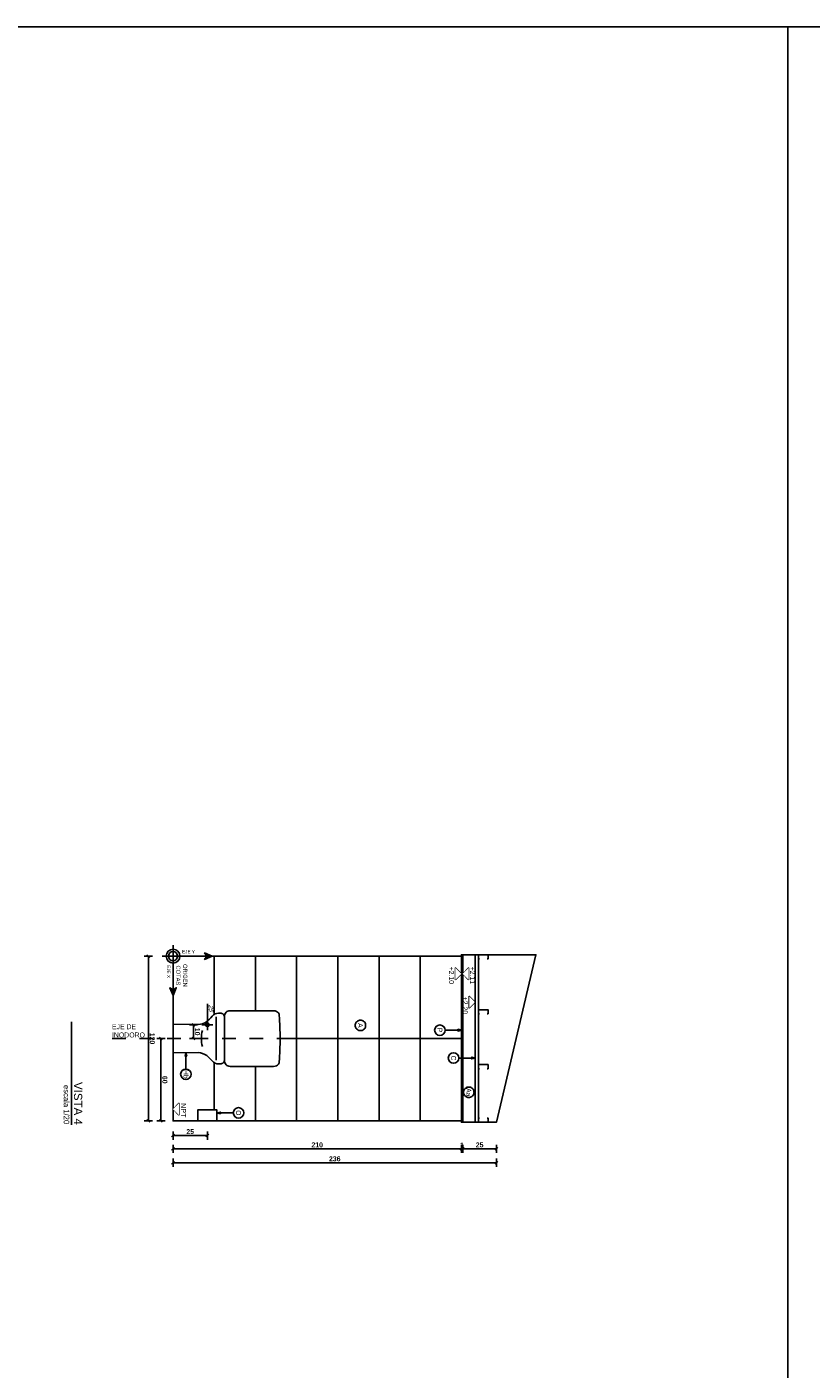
# Model space of a CAD drawing. Extents: x 1 to 126, y -14 to 17.
# Tile 90 of 132: x 60.73 to 66.44, y -1.83 to 7.94. Entities that reach past the tile are written whole.
import ezdxf
from ezdxf.enums import TextEntityAlignment as Align

# ---------------------------------------------------------------- set-up
doc = ezdxf.new("R2010")
doc.units = 0
doc.set_wipeout_variables(frame=1)
doc.header["$PDMODE"] = 3
doc.linetypes.add('DASHDOT', pattern=[1, 0.5, -0.25, 0, -0.25])
for name, color, linetype in [('00 AC - YESO', 2, 'Continuous'), ('A-ALBA-0', 9, 'Continuous'), ('A-ALBA-1', 1, 'Continuous'), ('A-ALBA-2', 2, 'Continuous'), ('A-ALBA-3', 3, 'Continuous'), ('A-ANNO-SIMB @ 20', 2, 'Continuous'), ('A-ANNO-SIMB-AXIS @ 20', 1, 'Continuous'), ('A-ANNO-TEXT @ 20', 2, 'Continuous'), ('A-ANOT-COTA-ACUM', 1, 'Continuous'), ('A-ANOT-COTA-PARC', 1, 'Continuous'), ('A-ANOT-NIVL', 2, 'Continuous'), ('A-ANOT-NIVL @ 20', 2, 'Continuous'), ('A-ANOT-TTEC', 2, 'Continuous'), ('A-EQPM-FIJO', 1, 'Continuous')]:
    doc.layers.add(name, color=color, linetype=linetype)
doc.layers.add('A-ALBA-4', color=2, linetype='Continuous', lineweight=25)
doc.styles.add('BIS estudio', font='swissl.ttf')
doc.styles.add('BIS-ANOT', font='swiss.ttf')
doc.styles.add('BIS-COTA', font='swissb.ttf')
doc.styles.add('BIS-COTA-ACUM', font='swissi.ttf', dxfattribs={"oblique": 20})
doc.styles.add('BIS-TXT', font='swiss.ttf')
doc.styles.add('E5-10', font='micross.ttf', dxfattribs={"height": 0.015})
doc.styles.add('E5-100', font='micross.ttf')
doc.dimstyles.new('BIS-COTA-ACUM', dxfattribs={"dimscale": 0.9, "dimtxt": 0.0016, "dimasz": 0.001, "dimexe": 0.0035, "dimexo": 0, "dimgap": 0.0005, "dimtad": 1, "dimdec": 1, "dimlfac": 100, "dimrnd": 1, "dimzin": 9, "dimdsep": 46, "dimtxsty": 'BIS-COTA-ACUM', "dimblk1": 'MARK1', "dimblk2": 'MARK2', "dimsah": 1, "dimcen": 0, "dimclrd": 1, "dimclre": 256, "dimclrt": 256, "dimaunit": 1, "dimadec": 0, "dimazin": 0, "dimtfac": 1, "dimtdec": 1, "dimtix": 1, "dimtmove": 2, "dimatfit": 3, "dimldrblk": 'MARK1', "dimfxl": 1, "dimtolj": 1, "dimarcsym": 1})
doc.dimstyles.new('BIS-COTA-PARC', dxfattribs={"dimscale": 0, "dimtxt": 0.0018, "dimasz": 0.001, "dimexe": 0.0015, "dimexo": 0, "dimgap": 0.0005, "dimtad": 1, "dimdec": 0, "dimlfac": 100, "dimzin": 9, "dimdsep": 46, "dimtxsty": 'BIS-COTA', "dimblk": 'OBLIQUE', "dimcen": 2.5, "dimclrd": 256, "dimclre": 251, "dimclrt": 2, "dimadec": 1, "dimazin": 2, "dimtfac": 1, "dimtdec": 0, "dimtix": 1, "dimtmove": 2, "dimatfit": 3, "dimldrblk": 'DOT', "dimfxl": 0.0015, "dimfxlon": 1, "dimtolj": 1, "dimtzin": 0, "dimarcsym": 0})

# ---------------------------------------------------------------- blocks, each defined once
blk = doc.blocks.new('INODORO FRENTE ADR')
blk.add_wipeout([(0.1083, 0.3749), (0.111, 0.3745), (0.1137, 0.3739), (0.1164, 0.373), (0.1189, 0.3719), (0.1213, 0.3705), (0.1236, 0.3689), (0.1257, 0.3672), (0.1277, 0.3652), (0.1295, 0.3631), (0.131, 0.3608), (0.1324, 0.3584), (0.1335, 0.3558), (0.1344, 0.3532), (0.135, 0.3505), (0.1354, 0.3478), (0.1355, 0.345), (0.1355, 0.3321), (0.1354, 0.3276), (0.1348, 0.3231), (0.134, 0.3187), (0.1328, 0.3144), (0.1313, 0.3101), (0.1295, 0.306), (0.1274, 0.302), (0.125, 0.2982), (0.1223, 0.2946), (0.1194, 0.2912), (0.1162, 0.288), (0.1127, 0.2851), (0.1066, 0.2801), (0.1008, 0.2749), (0.0951, 0.2694), (0.0897, 0.2637), (0.0846, 0.2577), (0.0797, 0.2515), (0.075, 0.2452), (0.0713, 0.2403), (0.068, 0.2351), (0.0649, 0.2298), (0.0621, 0.2243), (0.0598, 0.2186), (0.0577, 0.2128), (0.056, 0.2069), (0.0547, 0.2009), (0.0538, 0.1948), (0.0532, 0.1887), (0.053, 0.1826), (0.0545, 0.005), (0.0545, 0.0046), (0.0544, 0.0041), (0.0543, 0.0037), (0.0542, 0.0032), (0.054, 0.0028), (0.0537, 0.0024), (0.0535, 0.002), (0.0532, 0.0016), (0.0529, 0.0013), (0.0525, 0.001), (0.0521, 0.0008), (0.0517, 0.0005), (0.0513, 0.0003), (0.0509, 0.0002), (0.0504, 0.0001), (0.0499, 0), (0.0495, 0), (-0.0495, 0), (-0.1484, 0), (-0.1489, 0), (-0.1494, 0.0001), (-0.1498, 0.0002), (-0.1503, 0.0003), (-0.1507, 0.0005), (-0.1511, 0.0008), (-0.1515, 0.001), (-0.1518, 0.0013), (-0.1521, 0.0016), (-0.1524, 0.002), (-0.1527, 0.0024), (-0.1529, 0.0028), (-0.1531, 0.0032), (-0.1533, 0.0037), (-0.1534, 0.0041), (-0.1534, 0.0046), (-0.1534, 0.005), (-0.152, 0.1826), (-0.1522, 0.1887), (-0.1527, 0.1948), (-0.1537, 0.2009), (-0.155, 0.2069), (-0.1567, 0.2128), (-0.1587, 0.2186), (-0.1611, 0.2243), (-0.1638, 0.2298), (-0.1669, 0.2351), (-0.1703, 0.2403), (-0.174, 0.2452), (-0.1786, 0.2515), (-0.1835, 0.2577), (-0.1887, 0.2637), (-0.1941, 0.2694), (-0.1997, 0.2749), (-0.2056, 0.2801), (-0.2117, 0.2851), (-0.2151, 0.288), (-0.2183, 0.2912), (-0.2213, 0.2946), (-0.224, 0.2982), (-0.2264, 0.302), (-0.2285, 0.306), (-0.2303, 0.3101), (-0.2318, 0.3144), (-0.233, 0.3187), (-0.2338, 0.3231), (-0.2343, 0.3276), (-0.2345, 0.3321), (-0.2345, 0.345), (-0.2344, 0.3478), (-0.234, 0.3505), (-0.2333, 0.3532), (-0.2325, 0.3558), (-0.2313, 0.3584), (-0.23, 0.3608), (-0.2284, 0.3631), (-0.2266, 0.3652), (-0.2247, 0.3672), (-0.2226, 0.3689), (-0.2203, 0.3705), (-0.2179, 0.3719), (-0.2153, 0.373), (-0.2127, 0.3739), (-0.21, 0.3745), (-0.2072, 0.3749), (-0.2045, 0.375), (-0.0495, 0.375), (0.1055, 0.375)])
blk.add_lwpolyline([(-0.207, 0.315), (-0.0495, 0.315), (0.108, 0.315)])
blk.add_lwpolyline([(-0.1072, 0.2138, 0.06194), (-0.0495, 0.2067, 0.06194), (0.0083, 0.2138)], format="xyb")
blk.add_wipeout([(0.1494, 0.7515), (0.1502, 0.7491), (0.1509, 0.7467), (0.1516, 0.7443), (0.1521, 0.7418), (0.1525, 0.7393), (0.1528, 0.7368), (0.153, 0.7343), (0.153, 0.7318), (0.153, 0.72), (0.153, 0.415), (0.1528, 0.4113), (0.1523, 0.4077), (0.1515, 0.4041), (0.1503, 0.4006), (0.1488, 0.3972), (0.147, 0.3939), (0.1449, 0.3909), (0.1426, 0.3881), (0.14, 0.3854), (0.1371, 0.3831), (0.1341, 0.381), (0.1309, 0.3792), (0.1275, 0.3777), (0.124, 0.3765), (0.1204, 0.3757), (0.1167, 0.3752), (0.113, 0.375), (0.1055, 0.375), (-0.0495, 0.375), (-0.2045, 0.375), (-0.212, 0.375), (-0.2157, 0.3752), (-0.2193, 0.3757), (-0.2229, 0.3765), (-0.2264, 0.3777), (-0.2298, 0.3792), (-0.233, 0.381), (-0.2361, 0.3831), (-0.2389, 0.3854), (-0.2415, 0.3881), (-0.2439, 0.3909), (-0.246, 0.3939), (-0.2478, 0.3972), (-0.2493, 0.4006), (-0.2505, 0.4041), (-0.2513, 0.4077), (-0.2518, 0.4113), (-0.252, 0.415), (-0.252, 0.72), (-0.252, 0.7318), (-0.2519, 0.7343), (-0.2517, 0.7368), (-0.2515, 0.7393), (-0.2511, 0.7418), (-0.2505, 0.7443), (-0.2499, 0.7467), (-0.2492, 0.7491), (-0.2483, 0.7515), (-0.2474, 0.7538), (-0.2462, 0.7562), (-0.2448, 0.7585), (-0.2433, 0.7607), (-0.2416, 0.7627), (-0.2397, 0.7647), (-0.2377, 0.7664), (-0.2356, 0.768), (-0.2334, 0.7695), (-0.231, 0.7707), (-0.2285, 0.7718), (-0.226, 0.7727), (-0.2234, 0.7733), (-0.2208, 0.7738), (-0.2181, 0.7741), (-0.162, 0.7768), (-0.1057, 0.7788), (-0.0495, 0.78), (0.0068, 0.7788), (0.063, 0.7768), (0.1192, 0.7741), (0.1218, 0.7738), (0.1245, 0.7733), (0.1271, 0.7727), (0.1296, 0.7718), (0.132, 0.7707), (0.1344, 0.7695), (0.1366, 0.768), (0.1388, 0.7664), (0.1408, 0.7647), (0.1426, 0.7627), (0.1443, 0.7607), (0.1459, 0.7585), (0.1472, 0.7562), (0.1484, 0.7538)])
for points in [[(0.1484, 0.7538, 0.282244), (0.1192, 0.7741, 0.010525), (-0.0495, 0.78, 0.010525), (-0.2181, 0.7741, 0.282244), (-0.2474, 0.7538, 0.103848), (-0.252, 0.7318), (-0.252, 0.72), (-0.252, 0.415, 0.414214), (-0.212, 0.375), (-0.2045, 0.375), (-0.0495, 0.375), (0.1055, 0.375), (0.113, 0.375, 0.414214), (0.153, 0.415), (0.153, 0.72), (0.153, 0.7318, 0.103848)], [(0.1055, 0.375), (-0.0495, 0.375), (-0.2045, 0.375, 0.414214), (-0.2345, 0.345), (-0.2345, 0.3321, 0.229345), (-0.2117, 0.2851, -0.07583), (-0.174, 0.2452, -0.170757), (-0.152, 0.1826), (-0.1534, 0.005, 0.416622), (-0.1484, 0), (-0.0495, 0), (0.0495, 0, 0.416622), (0.0545, 0.005), (0.053, 0.1826, -0.170757), (0.075, 0.2452, -0.07583), (0.1127, 0.2851, 0.229345), (0.1355, 0.3321), (0.1355, 0.345, 0.414214)]]:
    blk.add_lwpolyline(points, format="xyb", close=True)
blk = doc.blocks.new('A-ANNO-DET-EJE')
for points in [[(0, 0.01431), (-0.00116, 0.01151), (0, 0.01228), (0.00116, 0.01151)], [(0.01431, 0), (0.01151, 0.00116), (0.01228, 0), (0.01151, -0.00116)]]:
    blk.add_hatch(color=0).paths.add_polyline_path(points)
at = {"color": 0}
for p, q in [((0, -0.004), (0, 0.01228)), ((-0.004, 0), (0.01228, 0))]:
    blk.add_line(p, q, dxfattribs=at)
for points in [[(0, 0.01431), (-0.00116, 0.01151), (0, 0.01228), (0.00116, 0.01151)], [(0.01431, 0), (0.01151, 0.00116), (0.01228, 0), (0.01151, -0.00116)]]:
    blk.add_lwpolyline(points, close=True, dxfattribs=at)
at = {"color": 0, "ltscale": 1.5}
for radius in [0.0025, 0.0017]:
    blk.add_circle((0, 0), radius, dxfattribs=at)
at = {"color": 0, "insert": (-0.001, 0.0033), "char_height": 0.0012, "width": 0.0117277, "attachment_point": 7, "rotation": 90, "style": 'E5-10'}
blk.add_mtext('{\\fArial|b0|i0|c238|p34;EJE Y}', dxfattribs=at)
at = {"color": 0, "style": 'E5-10'}
for s, insert, char_height, width, attachment_point in [('{\\fArial|b0|i0|c238|p34;ORIGEN\\fArial|b0|i0|c0|p34;\\P\\fArial|b0|i0|c238|p34;COTAS}', (0.00701, 0.00317), 0.0015, 0.0098585, 5), ('{\\fArial|b0|i0|c238|p34;EJE X}', (0.0033, -0.001), 0.0012, 0.0117277, 1)]:
    blk.add_mtext(s, dxfattribs=dict(at, insert=insert, char_height=char_height, width=width, attachment_point=attachment_point))
blk = doc.blocks.new('A-ANNO-NOM-2')
blk.add_wipeout([(0, -0.00191), (0.0003, -0.00189), (0.00059, -0.00182), (0.00087, -0.0017), (0.00112, -0.00155), (0.00135, -0.00135), (0.00155, -0.00112), (0.0017, -0.00087), (0.00182, -0.00059), (0.00189, -0.0003), (0.00191, 0), (0.00189, 0.0003), (0.00182, 0.00059), (0.0017, 0.00087), (0.00155, 0.00112), (0.00135, 0.00135), (0.00112, 0.00155), (0.00087, 0.0017), (0.00059, 0.00182), (0.0003, 0.00189), (0, 0.00191), (-0.0003, 0.00189), (-0.00059, 0.00182), (-0.00087, 0.0017), (-0.00112, 0.00155), (-0.00135, 0.00135), (-0.00155, 0.00112), (-0.0017, 0.00087), (-0.00182, 0.00059), (-0.00189, 0.0003), (-0.00191, 0), (-0.00189, -0.0003), (-0.00182, -0.00059), (-0.0017, -0.00087), (-0.00155, -0.00112), (-0.00135, -0.00135), (-0.00112, -0.00155), (-0.00087, -0.0017), (-0.00059, -0.00182), (-0.0003, -0.00189)])
blk.add_lwpolyline([(0, -0.00191), (0.0003, -0.00189), (0.00059, -0.00182), (0.00087, -0.0017), (0.00112, -0.00155), (0.00135, -0.00135), (0.00155, -0.00112), (0.0017, -0.00087), (0.00182, -0.00059), (0.00189, -0.0003), (0.00191, 0), (0.00189, 0.0003), (0.00182, 0.00059), (0.0017, 0.00087), (0.00155, 0.00112), (0.00135, 0.00135), (0.00112, 0.00155), (0.00087, 0.0017), (0.00059, 0.00182), (0.0003, 0.00189), (0, 0.00191), (-0.0003, 0.00189), (-0.00059, 0.00182), (-0.00087, 0.0017), (-0.00112, 0.00155), (-0.00135, 0.00135), (-0.00155, 0.00112), (-0.0017, 0.00087), (-0.00182, 0.00059), (-0.00189, 0.0003), (-0.00191, 0), (-0.00189, -0.0003), (-0.00182, -0.00059), (-0.0017, -0.00087), (-0.00155, -0.00112), (-0.00135, -0.00135), (-0.00112, -0.00155), (-0.00087, -0.0017), (-0.00059, -0.00182), (-0.0003, -0.00189)], close=True)
at = {"color": 1, "linetype": 'Continuous', "style": 'E5-100'}
blk.add_attdef('LETRA', text='', height=0.00175, dxfattribs=at).set_placement((0, 0), align=Align.MIDDLE_CENTER)
blk = doc.blocks.new('BIS-TOMA-AGUA')
at = {"linetype": 'DASHDOT', "ltscale": 0.03}
for p, q in [((-0.0398, 0), (0.0398, 0)), ((0, -0.0398), (0, 0.0398))]:
    blk.add_line(p, q, dxfattribs=at)
blk.add_circle((0, 0), 0.0125)
blk = doc.blocks.new('A-ANNO-TIT')
blk.add_line((-0.0375, 0), (0, 0))
at = {"linetype": 'Continuous', "style": 'E5-100'}
blk.add_attdef('TITULO', text='', height=0.003, dxfattribs=at).set_placement((0, 0), align=Align.BOTTOM_RIGHT)
blk.add_attdef('ESCALA', text='', height=0.002, dxfattribs=at).set_placement((-0.00024, -0.00283), align=Align.RIGHT)
blk = doc.blocks.new('*U53')
blk.add_lwpolyline([(0, 0.00785), (0.00031, 0.0066), (-0.00031, 0.0066)], close=True)
blk.add_wipeout([(0, -0.00191), (0.0003, -0.00189), (0.00059, -0.00182), (0.00087, -0.0017), (0.00112, -0.00155), (0.00135, -0.00135), (0.00155, -0.00112), (0.0017, -0.00087), (0.00182, -0.00059), (0.00189, -0.0003), (0.00191, 0), (0.00189, 0.0003), (0.00182, 0.00059), (0.0017, 0.00087), (0.00155, 0.00112), (0.00135, 0.00135), (0.00112, 0.00155), (0.00087, 0.0017), (0.00059, 0.00182), (0.0003, 0.00189), (0, 0.00191), (-0.0003, 0.00189), (-0.00059, 0.00182), (-0.00087, 0.0017), (-0.00112, 0.00155), (-0.00135, 0.00135), (-0.00155, 0.00112), (-0.0017, 0.00087), (-0.00182, 0.00059), (-0.00189, 0.0003), (-0.00191, 0), (-0.00189, -0.0003), (-0.00182, -0.00059), (-0.0017, -0.00087), (-0.00155, -0.00112), (-0.00135, -0.00135), (-0.00112, -0.00155), (-0.00087, -0.0017), (-0.00059, -0.00182), (-0.0003, -0.00189)])
at = {"linetype": 'Continuous'}
blk.add_line((0, 0.00785), (0, 0.00191), dxfattribs=at)
blk.add_circle((0, 0), 0.00191)
at = {"color": 1, "linetype": 'Continuous', "style": 'E5-100'}
blk.add_attdef('LETRA', text='', height=0.00175, dxfattribs=at).set_placement((0, 0), align=Align.MIDDLE_CENTER)
blk = doc.blocks.new('*U54')
blk.add_lwpolyline([(-0.00785, 0), (-0.0066, 0.00031), (-0.0066, -0.00031)], close=True)
blk.add_wipeout([(0, -0.00191), (0.0003, -0.00189), (0.00059, -0.00182), (0.00087, -0.0017), (0.00112, -0.00155), (0.00135, -0.00135), (0.00155, -0.00112), (0.0017, -0.00087), (0.00182, -0.00059), (0.00189, -0.0003), (0.00191, 0), (0.00189, 0.0003), (0.00182, 0.00059), (0.0017, 0.00087), (0.00155, 0.00112), (0.00135, 0.00135), (0.00112, 0.00155), (0.00087, 0.0017), (0.00059, 0.00182), (0.0003, 0.00189), (0, 0.00191), (-0.0003, 0.00189), (-0.00059, 0.00182), (-0.00087, 0.0017), (-0.00112, 0.00155), (-0.00135, 0.00135), (-0.00155, 0.00112), (-0.0017, 0.00087), (-0.00182, 0.00059), (-0.00189, 0.0003), (-0.00191, 0), (-0.00189, -0.0003), (-0.00182, -0.00059), (-0.0017, -0.00087), (-0.00155, -0.00112), (-0.00135, -0.00135), (-0.00112, -0.00155), (-0.00087, -0.0017), (-0.00059, -0.00182), (-0.0003, -0.00189)])
at = {"linetype": 'Continuous'}
blk.add_line((-0.00785, 0), (-0.00191, 0), dxfattribs=at)
blk.add_circle((0, 0), 0.00191)
at = {"color": 1, "linetype": 'Continuous', "style": 'E5-100'}
blk.add_attdef('LETRA', text='', height=0.00175, dxfattribs=at).set_placement((0, 0), align=Align.MIDDLE_CENTER)
blk = doc.blocks.new('BIS-ROLL-PL')
blk.add_wipeout([(-0.07, 0), (-0.07, -0.08), (0.07, -0.08), (0.07, 0)])
h = blk.add_hatch(color=254)
h.dxf.hatch_style = 1
h.paths.add_polyline_path([(-0.07, 0), (-0.07, -0.08), (0.07, -0.08), (0.07, 0)])
h.paths.add_polyline_path([(-0.07, 0), (-0.07, -0.08), (0.07, -0.08), (0.07, 0)])
blk.add_lwpolyline([(-0.07, 0), (-0.07, -0.08), (0.07, -0.08), (0.07, 0)], close=True)
blk = doc.blocks.new('*U55')
blk.add_lwpolyline([(0, -0.00785), (-0.00031, -0.0066), (0.00031, -0.0066)], close=True)
blk.add_wipeout([(0, -0.00191), (0.0003, -0.00189), (0.00059, -0.00182), (0.00087, -0.0017), (0.00112, -0.00155), (0.00135, -0.00135), (0.00155, -0.00112), (0.0017, -0.00087), (0.00182, -0.00059), (0.00189, -0.0003), (0.00191, 0), (0.00189, 0.0003), (0.00182, 0.00059), (0.0017, 0.00087), (0.00155, 0.00112), (0.00135, 0.00135), (0.00112, 0.00155), (0.00087, 0.0017), (0.00059, 0.00182), (0.0003, 0.00189), (0, 0.00191), (-0.0003, 0.00189), (-0.00059, 0.00182), (-0.00087, 0.0017), (-0.00112, 0.00155), (-0.00135, 0.00135), (-0.00155, 0.00112), (-0.0017, 0.00087), (-0.00182, 0.00059), (-0.00189, 0.0003), (-0.00191, 0), (-0.00189, -0.0003), (-0.00182, -0.00059), (-0.0017, -0.00087), (-0.00155, -0.00112), (-0.00135, -0.00135), (-0.00112, -0.00155), (-0.00087, -0.0017), (-0.00059, -0.00182), (-0.0003, -0.00189)])
at = {"linetype": 'Continuous'}
blk.add_line((0, -0.00785), (0, -0.00191), dxfattribs=at)
blk.add_circle((0, 0), 0.00191)
at = {"color": 1, "linetype": 'Continuous', "style": 'E5-100'}
blk.add_attdef('LETRA', text='', height=0.00175, dxfattribs=at).set_placement((0, 0), align=Align.MIDDLE_CENTER)
blk = doc.blocks.new('*U47')
at = {"color": 0, "linetype": 'Continuous'}
blk.add_line((-0.0043, 0), (0.00215, 0), dxfattribs=at)
at = {"color": 0, "linetype": 'Continuous', "ltscale": 5}
blk.add_lwpolyline([(-0.00215, -0.00215), (0.00215, -0.00215), (0, 0), (-0.00215, -0.00215)], dxfattribs=at)
blk.add_wipeout([(0, 0), (0.00215, -0.00215), (-0.00215, -0.00215)])
blk = doc.blocks.new('_Oblique')
at = {"color": 0, "lineweight": -2}
blk.add_line((-0.5, -0.5), (0.5, 0.5), dxfattribs=at)
blk = doc.blocks.new('*D573')
at = {"layer": 'A-ANOT-COTA-PARC', "color": 251, "lineweight": -2, "transparency": 16777216}
for p, q in [((61.7972, -0.1031), (61.7972, -0.1631)), ((62.0472, -0.1031), (62.0472, -0.1631))]:
    blk.add_line(p, q, dxfattribs=at)
at = {"layer": 'A-ANOT-COTA-PARC', "lineweight": -2, "transparency": 16777216}
blk.add_line((61.7972, -0.1331), (62.0472, -0.1331), dxfattribs=at)
at = {"layer": 'Defpoints', "color": 0, "transparency": 16777216}
for p in [(61.7972, -0.0265), (62.0472, -0.0264), (62.0472, -0.1331)]:
    blk.add_point(p, dxfattribs=at)
at = {"layer": 'A-ANOT-COTA-PARC', "lineweight": -2, "transparency": 16777216, "xscale": 0.02, "yscale": 0.02, "zscale": 0.02, "rotation": 180}
blk.add_blockref('_Oblique', (61.7972, -0.1331), dxfattribs=at)
at = {"layer": 'A-ANOT-COTA-PARC', "lineweight": -2, "transparency": 16777216, "xscale": 0.02, "yscale": 0.02, "zscale": 0.02}
blk.add_blockref('_Oblique', (62.0472, -0.1331), dxfattribs=at)
at = {"layer": 'A-ANOT-COTA-PARC', "color": 2, "transparency": 16777216, "insert": (61.9222, -0.1046), "char_height": 0.036, "attachment_point": 5, "style": 'BIS-COTA'}
blk.add_mtext('\\A1;25', dxfattribs=at)
blk = doc.blocks.new('_Dot')
at = {"color": 0, "linetype": 'ByBlock', "lineweight": -2}
blk.add_line((-0.5, 0), (-1, 0), dxfattribs=at)
at = {"color": 0, "linetype": 'ByBlock', "const_width": 0.5}
blk.add_lwpolyline([(-0.25, 0, 1), (0.25, 0, 1)], format="xyb", close=True, dxfattribs=at)
blk = doc.blocks.new('*D574')
at = {"layer": 'A-ANOT-COTA-PARC', "color": 251, "lineweight": -2, "transparency": 16777216}
for p, q in [((61.7972, -0.1996), (61.7972, -0.2596)), ((63.8972, -0.1996), (63.8972, -0.2596))]:
    blk.add_line(p, q, dxfattribs=at)
at = {"layer": 'A-ANOT-COTA-PARC', "lineweight": -2, "transparency": 16777216}
blk.add_line((61.7972, -0.2296), (63.8972, -0.2296), dxfattribs=at)
at = {"layer": 'Defpoints', "color": 0, "transparency": 16777216}
for p in [(61.7972, -0.0265), (63.8972, -0.0261), (63.8972, -0.2296)]:
    blk.add_point(p, dxfattribs=at)
at = {"layer": 'A-ANOT-COTA-PARC', "lineweight": -2, "transparency": 16777216, "xscale": 0.02, "yscale": 0.02, "zscale": 0.02, "rotation": 180}
blk.add_blockref('_Oblique', (61.7972, -0.2296), dxfattribs=at)
at = {"layer": 'A-ANOT-COTA-PARC', "lineweight": -2, "transparency": 16777216, "xscale": 0.02, "yscale": 0.02, "zscale": 0.02}
blk.add_blockref('_Oblique', (63.8972, -0.2296), dxfattribs=at)
at = {"layer": 'A-ANOT-COTA-PARC', "color": 2, "transparency": 16777216, "insert": (62.8472, -0.2011), "char_height": 0.036, "attachment_point": 5, "style": 'BIS-COTA'}
blk.add_mtext('\\A1;210', dxfattribs=at)
blk = doc.blocks.new('*D575')
at = {"layer": 'A-ANOT-COTA-PARC', "lineweight": -2, "transparency": 16777216}
for p, q in [((63.8972, -0.2296), (63.8772, -0.2296)), ((63.8972, -0.2296), (63.9072, -0.2296)), ((63.9072, -0.2296), (63.9272, -0.2296))]:
    blk.add_line(p, q, dxfattribs=at)
at = {"layer": 'A-ANOT-COTA-PARC', "color": 251, "lineweight": -2, "transparency": 16777216}
for p, q in [((63.8972, -0.1996), (63.8972, -0.2596)), ((63.9072, -0.1996), (63.9072, -0.2596))]:
    blk.add_line(p, q, dxfattribs=at)
at = {"layer": 'Defpoints', "color": 0, "transparency": 16777216}
for p in [(63.8972, -0.0361), (63.9072, -0.0361), (63.9072, -0.2296)]:
    blk.add_point(p, dxfattribs=at)
at = {"layer": 'A-ANOT-COTA-PARC', "lineweight": -2, "transparency": 16777216, "xscale": 0.02, "yscale": 0.02, "zscale": 0.02}
blk.add_blockref('_Oblique', (63.8972, -0.2296), dxfattribs=at)
at = {"layer": 'A-ANOT-COTA-PARC', "lineweight": -2, "transparency": 16777216, "xscale": 0.02, "yscale": 0.02, "zscale": 0.02, "rotation": 180}
blk.add_blockref('_Oblique', (63.9072, -0.2296), dxfattribs=at)
at = {"layer": 'A-ANOT-COTA-PARC', "color": 2, "transparency": 16777216, "insert": (63.9022, -0.2016), "char_height": 0.036, "attachment_point": 5, "style": 'BIS-COTA'}
blk.add_mtext('\\A1;1', dxfattribs=at)
blk = doc.blocks.new('*D576')
at = {"layer": 'A-ANOT-COTA-PARC', "color": 251, "lineweight": -2, "transparency": 16777216}
for p, q in [((63.9072, -0.1996), (63.9072, -0.2596)), ((64.1526, -0.1996), (64.1526, -0.2596))]:
    blk.add_line(p, q, dxfattribs=at)
at = {"layer": 'A-ANOT-COTA-PARC', "lineweight": -2, "transparency": 16777216}
blk.add_line((63.9072, -0.2296), (64.1526, -0.2296), dxfattribs=at)
at = {"layer": 'Defpoints', "color": 0, "transparency": 16777216}
for p in [(63.9072, -0.0361), (64.1526, -0.0361), (64.1526, -0.2296)]:
    blk.add_point(p, dxfattribs=at)
at = {"layer": 'A-ANOT-COTA-PARC', "lineweight": -2, "transparency": 16777216, "xscale": 0.02, "yscale": 0.02, "zscale": 0.02, "rotation": 180}
blk.add_blockref('_Oblique', (63.9072, -0.2296), dxfattribs=at)
at = {"layer": 'A-ANOT-COTA-PARC', "lineweight": -2, "transparency": 16777216, "xscale": 0.02, "yscale": 0.02, "zscale": 0.02}
blk.add_blockref('_Oblique', (64.1526, -0.2296), dxfattribs=at)
at = {"layer": 'A-ANOT-COTA-PARC', "color": 2, "transparency": 16777216, "insert": (64.0299, -0.2011), "char_height": 0.036, "attachment_point": 5, "style": 'BIS-COTA'}
blk.add_mtext('\\A1;25', dxfattribs=at)
blk = doc.blocks.new('*D577')
at = {"layer": 'A-ANOT-COTA-PARC', "color": 251, "lineweight": -2, "transparency": 16777216}
for p, q in [((61.7972, -0.3012), (61.7972, -0.3612)), ((64.1526, -0.3012), (64.1526, -0.3612))]:
    blk.add_line(p, q, dxfattribs=at)
at = {"layer": 'A-ANOT-COTA-PARC', "lineweight": -2, "transparency": 16777216}
blk.add_line((64.1526, -0.3312), (61.7972, -0.3312), dxfattribs=at)
at = {"layer": 'Defpoints', "color": 0, "transparency": 16777216}
for p in [(61.7972, -0.0265), (64.1526, -0.0365), (61.7972, -0.3312)]:
    blk.add_point(p, dxfattribs=at)
at = {"layer": 'A-ANOT-COTA-PARC', "lineweight": -2, "transparency": 16777216, "xscale": 0.02, "yscale": 0.02, "zscale": 0.02, "rotation": 180}
blk.add_blockref('_Oblique', (61.7972, -0.3312), dxfattribs=at)
at = {"layer": 'A-ANOT-COTA-PARC', "lineweight": -2, "transparency": 16777216, "xscale": 0.02, "yscale": 0.02, "zscale": 0.02}
blk.add_blockref('_Oblique', (64.1526, -0.3312), dxfattribs=at)
at = {"layer": 'A-ANOT-COTA-PARC', "color": 2, "transparency": 16777216, "insert": (62.9749, -0.3027), "char_height": 0.036, "attachment_point": 5, "style": 'BIS-COTA'}
blk.add_mtext('\\A1;236', dxfattribs=at)
blk = doc.blocks.new('*D578')
at = {"layer": 'A-ANOT-COTA-PARC', "color": 251, "lineweight": -2, "transparency": 16777216}
for p, q in [((61.9762, 0.6734), (61.9162, 0.6734)), ((61.9762, 0.5734), (61.9162, 0.5734))]:
    blk.add_line(p, q, dxfattribs=at)
at = {"layer": 'A-ANOT-COTA-PARC', "lineweight": -2, "transparency": 16777216}
blk.add_line((61.9462, 0.6734), (61.9462, 0.5734), dxfattribs=at)
at = {"layer": 'Defpoints', "color": 0, "transparency": 16777216}
for p in [(62.0472, 0.6734), (61.9462, 0.5734), (62.0472, 0.5734)]:
    blk.add_point(p, dxfattribs=at)
at = {"layer": 'A-ANOT-COTA-PARC', "lineweight": -2, "transparency": 16777216, "xscale": 0.02, "yscale": 0.02, "zscale": 0.02}
for p, rotation in [((61.9462, 0.6734), 90), ((61.9462, 0.5734), 270)]:
    blk.add_blockref('_Oblique', p, dxfattribs=dict(at, rotation=rotation))
at = {"layer": 'A-ANOT-COTA-PARC', "color": 2, "transparency": 16777216, "insert": (61.9747, 0.6234), "char_height": 0.036, "attachment_point": 5, "rotation": 270, "style": 'BIS-COTA'}
blk.add_mtext('\\A1;10', dxfattribs=at)
blk = doc.blocks.new('*D579')
at = {"layer": 'A-ANOT-COTA-PARC', "color": 251, "lineweight": -2, "transparency": 16777216}
for p, q in [((61.7391, 0.5734), (61.6791, 0.5734)), ((61.7391, -0.0265), (61.6791, -0.0265))]:
    blk.add_line(p, q, dxfattribs=at)
at = {"layer": 'A-ANOT-COTA-PARC', "lineweight": -2, "transparency": 16777216}
blk.add_line((61.7091, -0.0265), (61.7091, 0.5734), dxfattribs=at)
at = {"layer": 'Defpoints', "color": 0, "transparency": 16777216}
for p in [(61.7091, 0.5734), (61.7972, 0.5734), (61.7972, -0.0265)]:
    blk.add_point(p, dxfattribs=at)
at = {"layer": 'A-ANOT-COTA-PARC', "lineweight": -2, "transparency": 16777216, "xscale": 0.02, "yscale": 0.02, "zscale": 0.02}
for p, rotation in [((61.7091, 0.5734), 90), ((61.7091, -0.0265), 270)]:
    blk.add_blockref('_Oblique', p, dxfattribs=dict(at, rotation=rotation))
at = {"layer": 'A-ANOT-COTA-PARC', "color": 2, "transparency": 16777216, "insert": (61.7376, 0.2734), "char_height": 0.036, "attachment_point": 5, "rotation": 270, "style": 'BIS-COTA'}
blk.add_mtext('\\A1;60', dxfattribs=at)
blk = doc.blocks.new('*D580')
at = {"layer": 'A-ANOT-COTA-PARC', "color": 251, "lineweight": -2, "transparency": 16777216}
for p, q in [((61.6474, 1.1732), (61.5874, 1.1732)), ((61.6474, -0.0265), (61.5874, -0.0265))]:
    blk.add_line(p, q, dxfattribs=at)
at = {"layer": 'A-ANOT-COTA-PARC', "lineweight": -2, "transparency": 16777216}
blk.add_line((61.6174, -0.0265), (61.6174, 1.1732), dxfattribs=at)
at = {"layer": 'Defpoints', "color": 0, "transparency": 16777216}
for p in [(61.6174, 1.1732), (61.7972, 1.1732), (61.7972, -0.0265)]:
    blk.add_point(p, dxfattribs=at)
at = {"layer": 'A-ANOT-COTA-PARC', "lineweight": -2, "transparency": 16777216, "xscale": 0.02, "yscale": 0.02, "zscale": 0.02}
for p, rotation in [((61.6174, 1.1732), 90), ((61.6174, -0.0265), 270)]:
    blk.add_blockref('_Oblique', p, dxfattribs=dict(at, rotation=rotation))
at = {"layer": 'A-ANOT-COTA-PARC', "color": 2, "transparency": 16777216, "insert": (61.6459, 0.5733), "char_height": 0.036, "attachment_point": 5, "rotation": 270, "style": 'BIS-COTA'}
blk.add_mtext('\\A1;120', dxfattribs=at)
blk = doc.blocks.new('*D521')
at = {"layer": 'A-ANOT-COTA-ACUM', "lineweight": -2, "transparency": 16777216}
blk.add_line((62.0472, 0.7132), (62.0472, 0.8249), dxfattribs=at)
at = {"layer": 'Defpoints', "color": 0, "transparency": 16777216}
for p in [(73.7613, 1.9466), (62.0472, 0.7564), (62.0472, 0.7132)]:
    blk.add_point(p, dxfattribs=at)
at = {"layer": 'A-ANOT-COTA-ACUM', "transparency": 16777216, "insert": (62.0737, 0.7957), "char_height": 0.032, "attachment_point": 5, "rotation": 270, "style": 'BIS-COTA-ACUM'}
blk.add_mtext('\\A1;25', dxfattribs=at)
blk = doc.blocks.new('MARK1')
at = {"color": 0}
for p, q in [((1, 0), (-1, 0)), ((0, 1.5), (0, -1.5))]:
    blk.add_line(p, q, dxfattribs=at)
blk.add_lwpolyline([(0.5, 0.5), (-0.5, -0.5)], dxfattribs=at)
blk = doc.blocks.new('MARK2')
at = {"color": 0}
for p, q in [((1, 0), (-1, 0)), ((0, 1.5), (0, -1.5))]:
    blk.add_line(p, q, dxfattribs=at)
blk.add_lwpolyline([(0.5, 0.5), (-0.5, -0.5)], dxfattribs=at)

msp = doc.modelspace()

# ---------------------------------------------------------------- hatches: boundary and pattern name
at = {"layer": 'A-ALBA-0'}
h = msp.add_hatch(dxfattribs=at)
h.set_pattern_fill('_USER', color=256, scale=0.6, angle=180, pattern_type=0)
h.set_pattern_definition([(180, (61.7972, 1.17316), (-8e-16, -0.6), [])])
h.paths.add_polyline_path([(61.7985, 1.1734), (63.8959, 1.1734), (63.8947, -0.0263), (61.7972, -0.0263)])
h = msp.add_hatch(dxfattribs=at)
h.set_pattern_fill('_USER', color=256, scale=0.3, angle=270, pattern_type=0)
h.set_pattern_definition([(270, (63.8972, 1.1138), (0.3, -4e-16), [])])
h.paths.add_polyline_path([(61.8023, 1.1731), (63.8998, 1.1732), (63.8947, -0.0263), (61.7972, -0.0264)])

# ---------------------------------------------------------------- linework, layer by layer
msp.add_lwpolyline([(66.2756, -8.7641), (66.2756, 7.9395), (82.114, 7.9395), (82.114, -8.7641)], close=True)
at = {"color": 6, "ltscale": 0.01}
for points in [[(64.0845, 1.1535), (64.0917, 1.1535), (64.0917, 1.1835), (64.0217, 1.1835), (64.0217, 1.1535), (64.0288, 1.1535)], [(64.0845, -0.0061), (64.0917, -0.0061), (64.0917, -0.0361), (64.0217, -0.0361), (64.0217, -0.0061), (64.0288, -0.0061)]]:
    msp.add_lwpolyline(points, dxfattribs=at)
at = {"layer": 'A-ALBA-1'}
for p, q in [((63.8972, -0.0361), (63.8972, 1.1832)), ((63.9072, -0.0361), (63.9072, 1.1832))]:
    msp.add_line(p, q, dxfattribs=at)

# ---------------------------------------------------------------- block references
at = {"layer": 'A-ANNO-SIMB-AXIS @ 20', "xscale": 20, "yscale": 20, "zscale": 20, "rotation": 269.9999999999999}
msp.add_blockref('A-ANNO-DET-EJE', (61.7972, 1.1732), dxfattribs=at)
at = {"layer": 'A-ANNO-TEXT @ 20', "linetype": 'Continuous', "xscale": 20, "yscale": 20, "zscale": 20, "rotation": 269.9999999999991}
msp.add_blockref('A-ANNO-TIT', (61.0578, -0.0553), dxfattribs=at).add_auto_attribs({'TITULO': 'VISTA 4', 'ESCALA': 'escala 1/20'})

# ---------------------------------------------------------------- texts
at = {"layer": 'A-ANOT-TTEC', "insert": (61.3523, 0.6774), "char_height": 0.036, "attachment_point": 1, "style": 'BIS-TXT'}
msp.add_mtext_dynamic_manual_height_columns('EJE DE \\PINODORO', width=0.605992, gutter_width=0.025, heights=[0], dxfattribs=at)

# ---------------------------------------------------------------- dimensions: what is measured, and where the dimension line sits
at = {"layer": 'A-ANOT-COTA-PARC'}
for base, p1, p2, picture, middle in [((63.9072, -0.2296), (63.8972, -0.0361), (63.9072, -0.0361), '*D575', (63.9022, -0.2016)), ((64.1526, -0.2296), (63.9072, -0.0361), (64.1526, -0.0361), '*D576', (64.0299, -0.2011))]:
    dim = msp.add_linear_dim(base=base, p1=p1, p2=p2, dimstyle='BIS-COTA-PARC', override={"dimscale": 0, "dimtix": 1, "dimtofl": 1, "dimtmove": 2, "dimatfit": 3}, dxfattribs=at)
    dim.commit()
    dim.dimension.update_dxf_attribs({"geometry": picture, "text_midpoint": middle})

# ---------------------------------------------------------------- next in the draw order: block references
at = {"layer": 'A-ALBA-1', "rotation": 269.9999999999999}
msp.add_blockref('INODORO FRENTE ADR', (61.7972, 0.5239), dxfattribs=at)

# ---------------------------------------------------------------- next in the draw order: linework, layer by layer
msp.add_lwpolyline([(51.4426, -8.7641), (51.4426, 7.9395), (66.2756, 7.9395), (66.2756, -8.7641)], close=True)
at = {"layer": 'A-ALBA-2', "linetype": 'DASHDOT', "ltscale": 0.1}
msp.add_line((61.3539, 0.5734), (62.7849, 0.5734), dxfattribs=at)
at = {"layer": 'A-ALBA-4'}
msp.add_lwpolyline([(61.7972, 1.1732), (63.8972, 1.1731), (63.8972, 1.1835), (64.4395, 1.1832), (64.1526, -0.0361), (63.8972, -0.0361), (63.8972, -0.0261), (61.7972, -0.0265)], close=True, dxfattribs=at)

# ---------------------------------------------------------------- next in the draw order: block references
at = {"layer": 'A-ALBA-3'}
msp.add_blockref('BIS-TOMA-AGUA', (62.0472, 0.6734), dxfattribs=at)

# ---------------------------------------------------------------- next in the draw order: dimensions: what is measured, and where the dimension line sits
at = {"layer": 'A-ANOT-COTA-PARC'}
dim = msp.add_linear_dim(base=(61.9462, 0.5734), p1=(62.0472, 0.6734), p2=(62.0472, 0.5734), angle=270, dimstyle='BIS-COTA-PARC', override={"dimscale": 0, "dimtix": 1, "dimtofl": 1, "dimtmove": 2, "dimatfit": 3}, dxfattribs=at)
dim.commit()
dim.dimension.update_dxf_attribs({"geometry": '*D578', "text_midpoint": (61.9747, 0.6234)})

# ---------------------------------------------------------------- next in the draw order: block references
at = {"layer": 'A-ANNO-SIMB @ 20', "linetype": 'Continuous'}
ref = msp.add_blockref('A-ANNO-NOM-2', (63.1619, 0.6691), dxfattribs=dict(at, xscale=20, yscale=20, zscale=20, rotation=269.9999999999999))
ref.add_attrib('LETRA', 'A', dxfattribs={"layer": '0', "color": 1, "linetype": 'Continuous', "height": 0.035, "rotation": 270, "style": 'BIS-ANOT'}).set_placement((63.1619, 0.6691), align=Align.MIDDLE_CENTER)
at = {"layer": 'A-ANNO-SIMB @ 20', "linetype": 'Continuous', "xscale": 20, "yscale": 20, "zscale": 20, "rotation": 269.9999999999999}
for name, p, values in [('*U53', (63.7403, 0.6342), {'LETRA': 'P'}), ('*U54', (61.891, 0.3133), {'LETRA': 'Hb'}), ('*U53', (63.8403, 0.4316), {'LETRA': 'C'})]:
    msp.add_blockref(name, p, dxfattribs=at).add_auto_attribs(values)
at = {"layer": 'A-ANNO-SIMB @ 20', "linetype": 'Continuous'}
ref = msp.add_blockref('A-ANNO-NOM-2', (63.951, 0.1822), dxfattribs=dict(at, xscale=20, yscale=20, zscale=20, rotation=269.9999999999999))
ref.add_attrib('LETRA', 'Aa', dxfattribs={"layer": '0', "color": 1, "linetype": 'Continuous', "height": 0.035, "rotation": 270, "style": 'BIS-ANOT'}).set_placement((63.951, 0.1822), align=Align.MIDDLE_CENTER)
at = {"layer": 'A-ANOT-NIVL @ 20', "yscale": 20, "zscale": 20}
for p, xscale, rotation in [((63.9072, 1.0441), 20, 90.00000003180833), ((63.9972, 0.838), -20, 269.9999999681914), ((61.7972, 0.0594), 20, 90.00000003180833)]:
    msp.add_blockref('*U47', p, dxfattribs=dict(at, xscale=xscale, rotation=rotation))
at = {"layer": 'A-EQPM-FIJO', "xscale": -1, "rotation": 180}
msp.add_blockref('BIS-ROLL-PL', (62.0472, -0.0264), dxfattribs=at)

# ---------------------------------------------------------------- next in the draw order: linework, layer by layer
at = {"color": 6, "ltscale": 0.01}
for points in [[(64.0845, 0.7535), (64.0917, 0.7535), (64.0917, 0.7835), (64.0217, 0.7835), (64.0217, 0.7535), (64.0288, 0.7535)], [(64.0845, 0.3535), (64.0917, 0.3535), (64.0917, 0.3835), (64.0217, 0.3835), (64.0217, 0.3535), (64.0288, 0.3535)]]:
    msp.add_lwpolyline(points, dxfattribs=at)
at = {"layer": '00 AC - YESO'}
for p, q in [((63.9972, 1.1835), (63.9972, -0.0361)), ((64.0217, 1.1835), (64.0217, -0.0361))]:
    msp.add_line(p, q, dxfattribs=at)

# ---------------------------------------------------------------- next in the draw order: block references
at = {"layer": 'A-ANNO-SIMB @ 20', "linetype": 'Continuous'}
ref = msp.add_blockref('*U55', (62.2741, 0.0321), dxfattribs=dict(at, xscale=-20, yscale=20, zscale=20, rotation=269.9999999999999))
ref.add_attrib('LETRA', 'O', dxfattribs={"layer": '0', "color": 1, "linetype": 'Continuous', "height": 0.035, "rotation": 270, "style": 'E5-100'}).set_placement((62.2741, 0.0321), align=Align.MIDDLE_CENTER)
at = {"layer": 'A-ANOT-NIVL @ 20', "xscale": -20, "yscale": 20, "zscale": 20, "rotation": 269.9999999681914}
msp.add_blockref('*U47', (63.8972, 1.0441), dxfattribs=at)

# ---------------------------------------------------------------- next in the draw order: texts
at = {"layer": 'A-ANOT-NIVL', "color": 2, "insert": (61.8733, 0.0511), "char_height": 0.0375, "attachment_point": 5, "rotation": 270, "style": 'BIS estudio'}
msp.add_mtext('\\A1;NPT', dxfattribs=at)
at = {"layer": 'A-ANOT-TTEC', "char_height": 0.036, "attachment_point": 7, "rotation": 270, "style": 'BIS-TXT'}
for s, insert in [('+2.11', (63.96, 1.0975)), ('+2.20', (63.9063, 0.8781))]:
    msp.add_mtext_dynamic_manual_height_columns(s, width=0.605992, gutter_width=0.025, heights=[0], dxfattribs=dict(at, insert=insert))

# ---------------------------------------------------------------- next in the draw order: dimensions: what is measured, and where the dimension line sits
at = {"layer": 'A-ANOT-COTA-PARC'}
for base, p2, picture, middle in [((61.6174, 1.1732), (61.7972, 1.1732), '*D580', (61.6459, 0.5733)), ((61.7091, 0.5734), (61.7972, 0.5734), '*D579', (61.7376, 0.2734))]:
    dim = msp.add_linear_dim(base=base, p1=(61.7972, -0.0265), p2=p2, angle=270, dimstyle='BIS-COTA-PARC', override={"dimscale": 0, "dimtix": 1, "dimtofl": 1, "dimtmove": 2, "dimatfit": 3}, dxfattribs=at)
    dim.commit()
    dim.dimension.update_dxf_attribs({"geometry": picture, "text_midpoint": middle})
dim = msp.add_linear_dim(base=(62.0472, -0.1331), p1=(61.7972, -0.0265), p2=(62.0472, -0.0264), dimstyle='BIS-COTA-PARC', override={"dimscale": 0, "dimtix": 1, "dimtofl": 1, "dimtmove": 2, "dimatfit": 3}, dxfattribs=at)
dim.commit()
dim.dimension.update_dxf_attribs({"geometry": '*D573', "text_midpoint": (61.9222, -0.1046)})

# ---------------------------------------------------------------- next in the draw order: texts
at = {"layer": 'A-ANOT-TTEC', "insert": (63.8063, 1.0975), "char_height": 0.036, "attachment_point": 7, "rotation": 270, "style": 'BIS-TXT'}
msp.add_mtext_dynamic_manual_height_columns('+2.10', width=0.605992, gutter_width=0.025, heights=[0], dxfattribs=at)

# ---------------------------------------------------------------- next in the draw order: dimensions: what is measured, and where the dimension line sits
at = {"layer": 'A-ANOT-COTA-ACUM'}
dim = msp.add_ordinate_dim(feature_location=(62.0472, 0.7132), offset=(0, 0.0432), dtype=0, origin=(73.7613, 1.9466), text='25', dimstyle='BIS-COTA-ACUM', override={"dimscale": 0, "dimtix": 1, "dimtofl": 1, "dimtmove": 2, "dimatfit": 3}, dxfattribs=at)
dim.commit()
dim.dimension.update_dxf_attribs({"geometry": '*D521', "text_midpoint": (62.0737, 0.7957)})
at = {"layer": 'A-ANOT-COTA-PARC'}
for base, p1, p2, picture, middle in [((63.8972, -0.2296), (61.7972, -0.0265), (63.8972, -0.0261), '*D574', (62.8472, -0.2011)), ((61.7972, -0.3312), (64.1526, -0.0365), (61.7972, -0.0265), '*D577', (62.9749, -0.3027))]:
    dim = msp.add_linear_dim(base=base, p1=p1, p2=p2, dimstyle='BIS-COTA-PARC', override={"dimscale": 0, "dimtix": 1, "dimtofl": 1, "dimtmove": 2, "dimatfit": 3}, dxfattribs=at)
    dim.commit()
    dim.dimension.update_dxf_attribs({"geometry": picture, "text_midpoint": middle})

doc.saveas('drawing.dxf')
